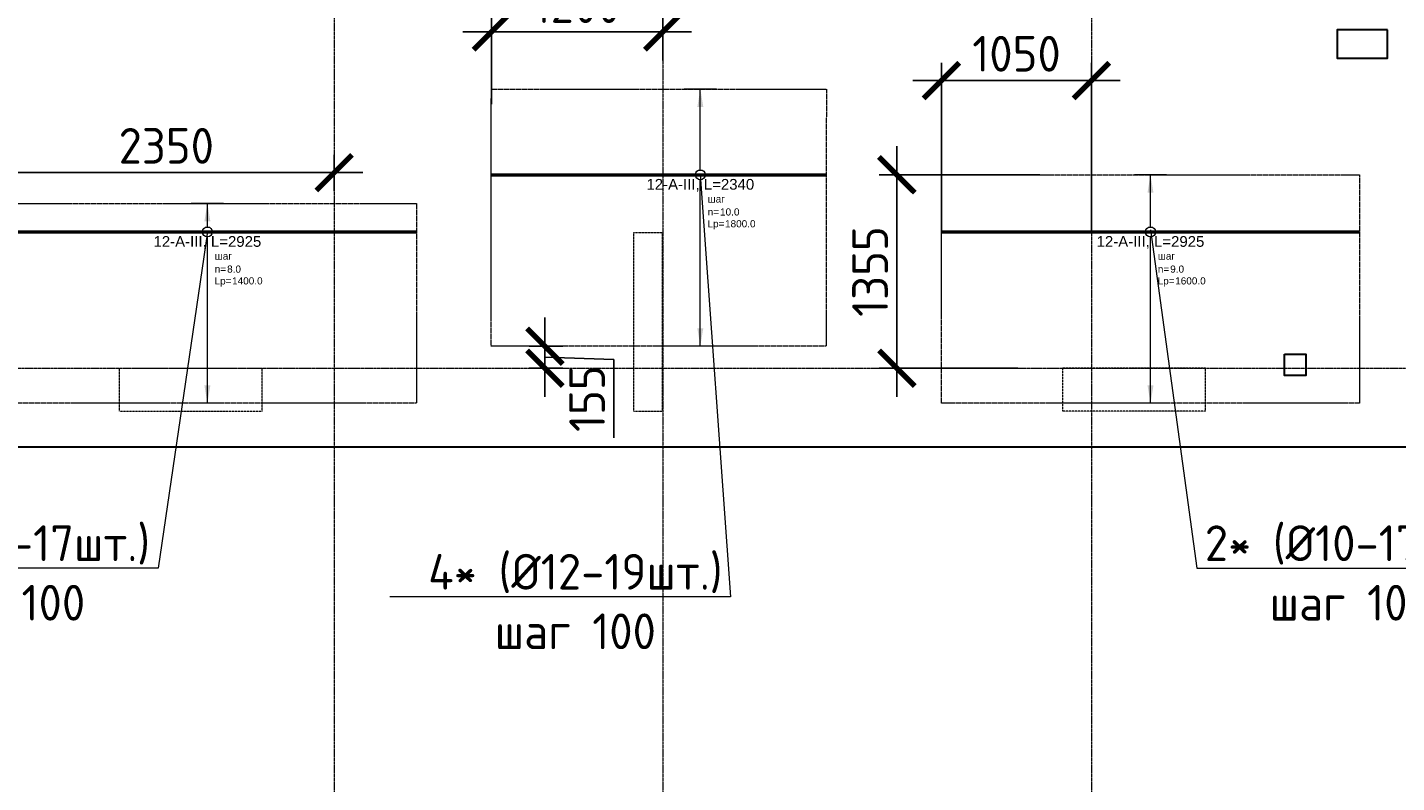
# Model space of a CAD drawing. Header units: millimetres. Extents: x -386473 to 311666, y -59273 to 291770.
# Tile 72 of 132: x 35666 to 45248, y 12096 to 17383. Entities that reach past the tile are written whole.
import ezdxf
from ezdxf import colors
from ezdxf.entities.mleader import LeaderData, LeaderLine
from ezdxf.enums import TextEntityAlignment as Align
from ezdxf.math import Vec2, Vec3

# ---------------------------------------------------------------- set-up
doc = ezdxf.new("R2010")
doc.units = ezdxf.units.MM
doc.set_wipeout_variables(frame=1)
for name, pattern in [('01 Штриховая _4 мм_', [6, 3.5, -2.5]), ('______5', [1100, 800, -100, 100, -100]), ('DASHED', [7, 5, -2, 0]), ('GOST2.303 4', [7, 5, -2, 0]), ('осевая', [50.8, 31.75, -6.35, 6.35, -6.35])]:
    doc.linetypes.add(name, pattern=pattern)
for name, color, linetype, lineweight in [('АрмСтер', 2, 'Continuous', 50), ('ВК_отверстия в полу размеры', 7, 'Continuous', 5), ('контур распр. стерхней', 2, 'GOST2.303 4', 20), ('Оси', 40, '______5', 18), ('Перекрытие ж_бетон', 1, 'Continuous', 30), ('подоснова', 151, 'Continuous', 5), ('РАЗМЕРЫ', 1, 'Continuous', 9)]:
    doc.layers.add(name, color=color, linetype=linetype, lineweight=lineweight)
doc.layers.add('АрмСтер_атрибуты', color=2, linetype='Continuous', lineweight=0, plot=False)
doc.layers.add('Колонна_ бетон', color=7, linetype='Continuous', lineweight=50, true_color=0xb4b496)
doc.styles.add('GOST-2.304_Type-B', font='GOST_Common.ttf')
doc.styles.get("Standard").update_dxf_attribs({"font": 'arial.ttf'})
doc.styles.add('Аннотативный', font='arial.ttf')
doc.dimstyles.new('СПДС', dxfattribs={"dimscale": 100, "dimtxt": 2.5, "dimasz": 2.5, "dimexe": 1.25, "dimexo": 0, "dimtad": 1, "dimdec": 0, "dimtxsty": 'GOST-2.304_Type-B', "dimblk": 'ARCHTICK', "dimcen": 2.5, "dimdle": 2, "dimadec": 0, "dimazin": 2, "dimtfac": 0.75, "dimtdec": 0, "dimtmove": 1, "dimatfit": 3, "dimfxl": 1, "dimtolj": 1, "dimarcsym": 1})

# ---------------------------------------------------------------- blocks, each defined once
blk = doc.blocks.new('оси2')
at = {"layer": 'Оси', "color": 16, "linetype": 'осевая', "lineweight": 0, "ltscale": 0.25, "transparency": 33554687}
for p, q in [((1015145.5, 5465.4), (1015145.5, -20739.3)), ((1017445.5, 5465.4), (1017445.5, -20739.3)), ((1020445.5, 5465.4), (1020445.5, -20739.3)), ((979200, -14692.9), (1032582.1, -14692.9))]:
    blk.add_line(p, q, dxfattribs=at)
blk = doc.blocks.new('*U110')
at = {"layer": 'РАЗМЕРЫ'}
for p, q in [((112.5, 600), (-112.5, 600)), ((112.5, -1200), (-112.5, -1200))]:
    blk.add_line(p, q, dxfattribs=at)
at = {"layer": 'РАЗМЕРЫ', "ltscale": 15}
blk.add_line((0, -1200), (0, 600), dxfattribs=at)
at = {"layer": 'РАЗМЕРЫ'}
for points in [[(0, 600), (20.9, 474.8), (-20.9, 474.8)], [(0, -1200), (20.9, -1074.8), (-20.9, -1074.8)]]:
    blk.add_solid(points, dxfattribs=at)
at = {"layer": 'АрмСтер_атрибуты', "color": 215, "ltscale": 15, "style": 'Аннотативный'}
for s, p in [('шаг', (51.4, -194.2)), ('n=', (51.4, -285.1)), ('Lр=', (50.2, -367.8))]:
    blk.add_text(s, height=50, dxfattribs=at).set_placement(p)
at = {"layer": 'АрмСтер_атрибуты', "style": 'Аннотативный', "flags": 8}
blk.add_attdef('ПОЗ', (110, 29.6), '', height=75, dxfattribs=at)
at = {"layer": 'АрмСтер_атрибуты', "color": 215, "style": 'Аннотативный'}
for tag, p, flags in [('ШАГ', (190.9, -194.2), 10), ('КОЛ', (138, -285.1), 8), ('ШИРИНА', (172.9, -367.8), 8)]:
    blk.add_attdef(tag, p, '', height=50, dxfattribs=dict(at, flags=flags))
at = {"layer": 'АрмСтер_атрибуты', "flags": 9}
for tag, p in [('МАССА', (-1033.5, -410.5)), ('ОБОЗНАЧЕНИЕ', (-1033.5, -524.4))]:
    blk.add_attdef(tag, p, '', height=75, dxfattribs=at)
at = {"linetype": 'Continuous', "lineweight": 0}
blk.add_wipeout([(35, 0), (28.3, 20.6), (10.8, 33.3), (-10.8, 33.3), (-28.3, 20.6), (-35, 0), (-28.3, -20.6), (-10.8, -33.3), (10.8, -33.3), (28.3, -20.6)], dxfattribs=at)
at = {"color": 0, "linetype": 'ByBlock', "lineweight": -2, "ltscale": 100}
blk.add_line((-1462.5, 0), (877.5, 0), dxfattribs=at)
at = {"layer": 'РАЗМЕРЫ'}
blk.add_circle((0, 0), 35, dxfattribs=at)
at = {"layer": 'АрмСтер_атрибуты', "style": 'Аннотативный', "flags": 8}
blk.add_attdef('НАИМЕНОВАНИЕ', text='', height=75, dxfattribs=at).set_placement((0, -29.3), align=Align.TOP_CENTER)
blk = doc.blocks.new('_None')
blk = doc.blocks.new('_ArchTick')
at = {"color": 0, "linetype": 'ByBlock', "const_width": 0.15}
blk.add_lwpolyline([(-0.5, -0.5), (0.5, 0.5)], dxfattribs=at)
blk = doc.blocks.new('*D109')
at = {"layer": 'DEFPOINTS', "color": 0, "transparency": 16777216}
for p in [(38913, 17351.3), (40113, 17151.3), (38913, 16844.7)]:
    blk.add_point(p, dxfattribs=at)
at = {"layer": 'РАЗМЕРЫ', "color": 0, "lineweight": -2, "transparency": 16777216}
for p, q in [((38913, 16844.7), (38913, 17476.3)), ((40113, 17151.3), (40113, 17476.3)), ((40313, 17351.3), (38713, 17351.3))]:
    blk.add_line(p, q, dxfattribs=at)
at = {"layer": 'РАЗМЕРЫ', "color": 0, "lineweight": -2, "transparency": 16777216, "xscale": 250, "yscale": 250, "zscale": 250, "rotation": 180}
blk.add_blockref('_ArchTick', (38913, 17351.3), dxfattribs=at)
at = {"layer": 'РАЗМЕРЫ', "color": 0, "lineweight": -2, "transparency": 16777216, "xscale": 250, "yscale": 250, "zscale": 250}
blk.add_blockref('_ArchTick', (40113, 17351.3), dxfattribs=at)
at = {"layer": 'РАЗМЕРЫ', "color": 0, "lineweight": 0, "transparency": 16777216, "insert": (39513, 17538.8), "char_height": 250, "attachment_point": 5, "style": 'GOST-2.304_Type-B'}
blk.add_mtext('\\A1;1200', dxfattribs=at)
blk = doc.blocks.new('*U111')
at = {"layer": 'РАЗМЕРЫ'}
for p, q in [((112.5, 200), (-112.5, 200)), ((112.5, -1200), (-112.5, -1200))]:
    blk.add_line(p, q, dxfattribs=at)
at = {"layer": 'РАЗМЕРЫ', "ltscale": 15}
blk.add_line((0, -1200), (0, 200), dxfattribs=at)
at = {"layer": 'РАЗМЕРЫ'}
for points in [[(0, 200), (20.9, 74.8), (-20.9, 74.8)], [(0, -1200), (20.9, -1074.8), (-20.9, -1074.8)]]:
    blk.add_solid(points, dxfattribs=at)
at = {"layer": 'АрмСтер_атрибуты', "color": 215, "ltscale": 15, "style": 'Аннотативный'}
for s, p in [('шаг', (51.4, -194.2)), ('n=', (51.4, -285.1)), ('Lр=', (50.2, -367.8))]:
    blk.add_text(s, height=50, dxfattribs=at).set_placement(p)
at = {"layer": 'АрмСтер_атрибуты', "style": 'Аннотативный', "flags": 8}
blk.add_attdef('ПОЗ', (110, 29.6), '', height=75, dxfattribs=at)
at = {"layer": 'АрмСтер_атрибуты', "color": 215, "style": 'Аннотативный'}
for tag, p, flags in [('ШАГ', (190.9, -194.2), 10), ('КОЛ', (138, -285.1), 8), ('ШИРИНА', (172.9, -367.8), 8)]:
    blk.add_attdef(tag, p, '', height=50, dxfattribs=dict(at, flags=flags))
at = {"layer": 'АрмСтер_атрибуты', "flags": 9}
for tag, p in [('МАССА', (-1033.5, -1010.5)), ('ОБОЗНАЧЕНИЕ', (-1033.5, -1124.4))]:
    blk.add_attdef(tag, p, '', height=75, dxfattribs=at)
at = {"linetype": 'Continuous', "lineweight": 0}
blk.add_wipeout([(35, 0), (28.3, 20.6), (10.8, 33.3), (-10.8, 33.3), (-28.3, 20.6), (-35, 0), (-28.3, -20.6), (-10.8, -33.3), (10.8, -33.3), (28.3, -20.6)], dxfattribs=at)
at = {"color": 0, "linetype": 'ByBlock', "lineweight": -2, "ltscale": 100}
blk.add_line((-1462.5, 0), (1462.5, 0), dxfattribs=at)
at = {"layer": 'РАЗМЕРЫ'}
blk.add_circle((0, 0), 35, dxfattribs=at)
at = {"layer": 'АрмСтер_атрибуты', "style": 'Аннотативный', "flags": 8}
blk.add_attdef('НАИМЕНОВАНИЕ', text='', height=75, dxfattribs=at).set_placement((0, -29.3), align=Align.TOP_CENTER)
blk = doc.blocks.new('*D118')
at = {"layer": 'DEFPOINTS', "color": 0, "transparency": 16777216}
for p in [(35463.3, 16366.2), (37813, 16236.4), (35463.3, 16151.3)]:
    blk.add_point(p, dxfattribs=at)
at = {"layer": 'РАЗМЕРЫ', "color": 0, "lineweight": -2, "transparency": 16777216}
for p, q in [((35463.3, 16151.3), (35463.3, 16491.2)), ((37813, 16236.4), (37813, 16491.2)), ((38013, 16366.2), (35263.3, 16366.2))]:
    blk.add_line(p, q, dxfattribs=at)
at = {"layer": 'РАЗМЕРЫ', "color": 0, "lineweight": -2, "transparency": 16777216, "xscale": 250, "yscale": 250, "zscale": 250, "rotation": 180}
blk.add_blockref('_ArchTick', (35463.3, 16366.2), dxfattribs=at)
at = {"layer": 'РАЗМЕРЫ', "color": 0, "lineweight": -2, "transparency": 16777216, "xscale": 250, "yscale": 250, "zscale": 250}
blk.add_blockref('_ArchTick', (37813, 16366.2), dxfattribs=at)
at = {"layer": 'РАЗМЕРЫ', "color": 0, "lineweight": 0, "transparency": 16777216, "insert": (36638.2, 16553.7), "char_height": 250, "attachment_point": 5, "style": 'GOST-2.304_Type-B'}
blk.add_mtext('\\A1;2350', dxfattribs=at)
blk = doc.blocks.new('*U454')
at = {"layer": 'РАЗМЕРЫ'}
for p, q in [((112.5, 400), (-112.5, 400)), ((112.5, -1200), (-112.5, -1200))]:
    blk.add_line(p, q, dxfattribs=at)
at = {"layer": 'РАЗМЕРЫ', "ltscale": 15}
blk.add_line((0, -1200), (0, 400), dxfattribs=at)
at = {"layer": 'РАЗМЕРЫ'}
for points in [[(0, 400), (20.9, 274.8), (-20.9, 274.8)], [(0, -1200), (20.9, -1074.8), (-20.9, -1074.8)]]:
    blk.add_solid(points, dxfattribs=at)
at = {"layer": 'АрмСтер_атрибуты', "color": 215, "ltscale": 15, "style": 'Аннотативный'}
for s, p in [('шаг', (51.4, -194.2)), ('n=', (51.4, -285.1)), ('Lр=', (50.2, -367.8))]:
    blk.add_text(s, height=50, dxfattribs=at).set_placement(p)
at = {"layer": 'АрмСтер_атрибуты', "style": 'Аннотативный', "flags": 8}
blk.add_attdef('ПОЗ', (110, 29.6), '', height=75, dxfattribs=at)
at = {"layer": 'АрмСтер_атрибуты', "color": 215, "style": 'Аннотативный'}
for tag, p, flags in [('ШАГ', (190.9, -194.2), 10), ('КОЛ', (138, -285.1), 8), ('ШИРИНА', (172.9, -367.8), 8)]:
    blk.add_attdef(tag, p, '', height=50, dxfattribs=dict(at, flags=flags))
at = {"layer": 'АрмСтер_атрибуты', "flags": 9}
for tag, p in [('МАССА', (-1033.5, -1010.5)), ('ОБОЗНАЧЕНИЕ', (-1033.5, -1124.4))]:
    blk.add_attdef(tag, p, '', height=75, dxfattribs=at)
at = {"linetype": 'Continuous', "lineweight": 0}
blk.add_wipeout([(35, 0), (28.3, 20.6), (10.8, 33.3), (-10.8, 33.3), (-28.3, 20.6), (-35, 0), (-28.3, -20.6), (-10.8, -33.3), (10.8, -33.3), (28.3, -20.6)], dxfattribs=at)
at = {"color": 0, "linetype": 'ByBlock', "lineweight": -2, "ltscale": 100}
blk.add_line((-1462.5, 0), (1462.5, 0), dxfattribs=at)
at = {"layer": 'РАЗМЕРЫ'}
blk.add_circle((0, 0), 35, dxfattribs=at)
at = {"layer": 'АрмСтер_атрибуты', "style": 'Аннотативный', "flags": 8}
blk.add_attdef('НАИМЕНОВАНИЕ', text='', height=75, dxfattribs=at).set_placement((0, -29.3), align=Align.TOP_CENTER)
blk = doc.blocks.new('*D119')
at = {"layer": 'DEFPOINTS', "color": 0, "transparency": 16777216}
for p in [(42063.3, 17010.8), (42063.3, 15951.3), (43113, 15951.3)]:
    blk.add_point(p, dxfattribs=at)
at = {"layer": 'РАЗМЕРЫ', "color": 0, "lineweight": -2, "transparency": 16777216}
for p, q in [((42063.3, 15951.3), (42063.3, 17135.8)), ((43113, 15951.3), (43113, 17135.8)), ((43313, 17010.8), (41863.3, 17010.8))]:
    blk.add_line(p, q, dxfattribs=at)
at = {"layer": 'РАЗМЕРЫ', "color": 0, "lineweight": -2, "transparency": 16777216, "xscale": 250, "yscale": 250, "zscale": 250, "rotation": 180}
blk.add_blockref('_ArchTick', (42063.3, 17010.8), dxfattribs=at)
at = {"layer": 'РАЗМЕРЫ', "color": 0, "lineweight": -2, "transparency": 16777216, "xscale": 250, "yscale": 250, "zscale": 250}
blk.add_blockref('_ArchTick', (43113, 17010.8), dxfattribs=at)
at = {"layer": 'РАЗМЕРЫ', "color": 0, "lineweight": 0, "transparency": 16777216, "insert": (42588.2, 17198.3), "char_height": 250, "attachment_point": 5, "style": 'GOST-2.304_Type-B'}
blk.add_mtext('\\A1;1050', dxfattribs=at)
blk = doc.blocks.new('*D167')
at = {"layer": 'DEFPOINTS', "color": 0, "transparency": 16777216}
for p in [(39176.8, 15151.3), (39176.8, 14996.4, 160), (39287.9, 14996.4)]:
    blk.add_point(p, dxfattribs=at)
at = {"layer": 'РАЗМЕРЫ', "color": 0, "lineweight": -2, "transparency": 16777216}
for p, q in [((39287.9, 15351.3), (39287.9, 14796.4)), ((39176.8, 15151.3), (39412.9, 15151.3)), ((39287.9, 15073.8), (39770.5, 15058.9)), ((39770.5, 15058.9), (39770.5, 14508.9)), ((39176.8, 14996.4), (39412.9, 14996.4))]:
    blk.add_line(p, q, dxfattribs=at)
at = {"layer": 'РАЗМЕРЫ', "color": 0, "lineweight": -2, "transparency": 16777216, "xscale": 250, "yscale": 250, "zscale": 250}
for p, rotation in [((39287.9, 15151.3), 90), ((39287.9, 14996.4), 270)]:
    blk.add_blockref('_ArchTick', p, dxfattribs=dict(at, rotation=rotation))
at = {"layer": 'РАЗМЕРЫ', "color": 0, "lineweight": 0, "transparency": 16777216, "insert": (39583, 14783.9), "char_height": 250, "attachment_point": 5, "rotation": 90, "style": 'GOST-2.304_Type-B'}
blk.add_mtext('\\A1;155', dxfattribs=at)
blk = doc.blocks.new('*D168')
at = {"layer": 'DEFPOINTS', "color": 0, "transparency": 16777216}
for p in [(42750.8, 16351.3), (41751.1, 14996.4), (42596.4, 14996.4, 160)]:
    blk.add_point(p, dxfattribs=at)
at = {"layer": 'РАЗМЕРЫ', "color": 0, "lineweight": -2, "transparency": 16777216}
for p, q in [((41751.1, 16551.3), (41751.1, 14796.4)), ((42750.8, 16351.3), (41626.1, 16351.3)), ((42596.4, 14996.4), (41626.1, 14996.4))]:
    blk.add_line(p, q, dxfattribs=at)
at = {"layer": 'РАЗМЕРЫ', "color": 0, "lineweight": -2, "transparency": 16777216, "xscale": 250, "yscale": 250, "zscale": 250}
for p, rotation in [((41751.1, 16351.3), 90), ((41751.1, 14996.4), 270)]:
    blk.add_blockref('_ArchTick', p, dxfattribs=dict(at, rotation=rotation))
at = {"layer": 'РАЗМЕРЫ', "color": 0, "lineweight": 0, "transparency": 16777216, "insert": (41563.6, 15673.8), "char_height": 250, "attachment_point": 5, "rotation": 90, "style": 'GOST-2.304_Type-B'}
blk.add_mtext('\\A1;1355', dxfattribs=at)
blk = doc.blocks.new('стены подвала')
at = {"layer": 'Колонна_ бетон', "color": 252, "linetype": 'DASHED', "lineweight": 0, "ltscale": 0.3, "true_color": 0x939598, "transparency": 33554687}
for p, q in [((-164297.4, -26925.4, 160), (-164297.4, -25675.4, 160)), ((-164297.4, -25675.4, 160), (-164097.4, -25675.4, 160)), ((-164097.4, -26925.4, 160), (-164097.4, -25675.4, 160)), ((-167897.4, -26625.4, 160), (-166897.4, -26625.4, 160)), ((-167897.4, -26925.4, 160), (-167897.4, -26625.4, 160)), ((-166897.4, -26925.4, 160), (-166897.4, -26625.4, 160)), ((-160297.4, -26625.4, 160), (-161297.4, -26625.4, 160)), ((-161297.4, -26625.4, 160), (-161297.4, -26925.4, 160)), ((-160297.4, -26925.4, 160), (-160297.4, -26625.4, 160)), ((-167897.4, -26925.4, 160), (-166897.4, -26925.4, 160)), ((-164297.4, -26925.4, 160), (-164097.4, -26925.4, 160)), ((-160297.4, -26925.4, 160), (-161297.4, -26925.4, 160))]:
    blk.add_line(p, q, dxfattribs=at)
blk = doc.blocks.new('отверстия')
at = {"layer": 'ВК_отверстия в полу размеры', "color": 4, "lineweight": 30, "ltscale": 100}
for points in [[(-153776.7, 77412.4), (-154126.7, 77412.4), (-154126.7, 77212.4), (-153776.7, 77212.4)], [(-153776.7, 77412.4), (-154126.7, 77412.4), (-154126.7, 77212.4), (-153776.7, 77212.4)], [(-154496.9, 75142.4), (-154346.9, 75142.4), (-154346.9, 74992.4), (-154496.9, 74992.4)]]:
    blk.add_lwpolyline(points, close=True, dxfattribs=at)

msp = doc.modelspace()

# ---------------------------------------------------------------- linework, layer by layer
at = {"layer": 'контур распр. стерхней', "linetype": '01 Штриховая _4 мм_'}
for points in [[(41255.3, 15151.3), (38910.7, 15151.3), (38913, 16951.3), (41257.6, 16951.3)], [(44988.3, 14751.3), (42063.3, 14751.3), (42063.3, 16351.3), (44988.3, 16351.3)], [(38388.3, 14751.3), (35463.3, 14751.3), (35463.3, 16151.3), (38388.3, 16151.3)]]:
    msp.add_lwpolyline(points, close=True, dxfattribs=at)
at = {"layer": 'Перекрытие ж_бетон'}
msp.add_lwpolyline([(6063.2, 14696.4), (10163.2, 14696.4), (10163.2, 14446.4), (46963.2, 14446.4), (46963.2, 14696.4), (53363.2, 14696.4), (53363.2, 31596.4), (5813.4, 31596.4), (5813.4, 17596.4), (6063.2, 17596.4), (6063.2, 14696.4)], dxfattribs=at)

# ---------------------------------------------------------------- block references
at = {"layer": 'РАЗМЕРЫ'}
msp.add_blockref('оси2', (-977331.7, 29689.3, 160), dxfattribs=at)

# ---------------------------------------------------------------- next in the draw order: block references
at = {"layer": 'АрмСтер', "ltscale": 15}
ref = msp.add_blockref('*U110', (40375.5, 16351.3), dxfattribs=at)
ref.add_attrib('НАИМЕНОВАНИЕ', '12-A-III, L=2340', dxfattribs={"layer": 'АрмСтер_атрибуты', "height": 75, "style": 'Аннотативный', "flags": 8}).set_placement((40375.5, 16321.9), align=Align.TOP_CENTER)
ref.add_attrib('КОЛ', '10.0', (40513.6, 16066.1), dxfattribs={"layer": 'АрмСтер_атрибуты', "color": 215, "height": 50, "style": 'Аннотативный', "flags": 8})
ref.add_attrib('ШИРИНА', '1800.0', (40548.4, 15983.5), dxfattribs={"layer": 'АрмСтер_атрибуты', "color": 215, "height": 50, "style": 'Аннотативный', "flags": 8})
ref = msp.add_blockref('*U454', (43525.8, 15951.3), dxfattribs=at)
ref.add_attrib('НАИМЕНОВАНИЕ', '12-A-III, L=2925', dxfattribs={"layer": 'АрмСтер_атрибуты', "height": 75, "style": 'Аннотативный', "flags": 8}).set_placement((43525.8, 15921.9), align=Align.TOP_CENTER)
ref.add_attrib('КОЛ', '9.0', (43663.9, 15666.1), dxfattribs={"layer": 'АрмСтер_атрибуты', "color": 215, "height": 50, "style": 'Аннотативный', "flags": 8})
ref.add_attrib('ШИРИНА', '1600.0', (43698.7, 15583.5), dxfattribs={"layer": 'АрмСтер_атрибуты', "color": 215, "height": 50, "style": 'Аннотативный', "flags": 8})

# ---------------------------------------------------------------- next in the draw order: dimensions: what is measured, and where the dimension line sits
at = {"layer": 'РАЗМЕРЫ', "color": 1, "lineweight": 0}
for base, p1, p2, picture, middle in [((38913, 17351.3), (40113, 17151.3), (38913, 16844.7), '*D109', (39513, 17538.8)), ((42063.3, 17010.8), (43113, 15951.3), (42063.3, 15951.3), '*D119', (42588.2, 17198.3))]:
    dim = msp.add_linear_dim(base=base, p1=p1, p2=p2, dimstyle='СПДС', dxfattribs=at)
    dim.commit()
    dim.dimension.update_dxf_attribs({"geometry": picture, "text_midpoint": middle})
dim = msp.add_linear_dim(base=(41751.1, 14996.4), p1=(42750.8, 16351.3), p2=(42596.4, 14996.4, 160), angle=90, dimstyle='СПДС', dxfattribs=at)
dim.commit()
dim.dimension.update_dxf_attribs({"geometry": '*D168', "text_midpoint": (41563.6, 15673.8)})
dim = msp.add_linear_dim(base=(39287.9, 14996.4), p1=(39176.8, 15151.3), p2=(39176.8, 14996.4, 160), angle=90, dimstyle='СПДС', dxfattribs=at)
dim.commit()
dim.dimension.update_dxf_attribs({"geometry": '*D167', "text_midpoint": (39770.5, 14996.4), "dimtype": 160})

# ---------------------------------------------------------------- next in the draw order: leaders
at = {"layer": 'подоснова', "color": 4, "ltscale": 0.3}
ml = msp.add_multileader_mtext('Standard', dxfattribs=at)
ml.set_content('4* (%%C12-19шт.)\\Pшаг 100', color=4, style='GOST-2.304_Type-B')
ml.set_leader_properties(color=256, linetype='ByLayer', lineweight=15)
ml.set_arrow_properties(name='NONE')
ml.build(insert=Vec2(0, 0))
ml.multileader.update_dxf_attribs({"text_left_attachment_type": 6, "text_right_attachment_type": 6, "dogleg_length": 0.1, "arrow_head_size": 18})
ctx = ml.context
ctx.base_point, ctx.char_height, ctx.arrow_head_size, ctx.landing_gap_size, ctx.plane_origin = Vec3(38414.9, 13397.1), 250, 18, 20, Vec3(31734.9, 19205.4)
ctx.left_attachment, ctx.right_attachment, ctx.text_align_type = 6, 6, 1
notes = []
notes.append((ctx, [(1, (1, 1, 0), (40586.8, 13397.1), (-1, 0), 0.1, [(0, [(40375.5, 16351.3)], 0, [])])]))
ctx.mtext.insert, ctx.mtext.alignment, ctx.mtext.flow_direction = Vec3(39500.8, 13697.1), 2, 5
at = {"layer": 'подоснова', "color": 3, "ltscale": 0.3}
ml = msp.add_multileader_mtext('Standard', dxfattribs=at)
ml.set_content('2* (%%C10-17шт.)\\Pшаг 100', color=3, style='GOST-2.304_Type-B')
ml.set_leader_properties(color=256, linetype='ByLayer', lineweight=15)
ml.set_arrow_properties(name='NONE')
ml.build(insert=Vec2(0, 0))
ml.multileader.update_dxf_attribs({"text_left_attachment_type": 6, "text_right_attachment_type": 6, "dogleg_length": 0.1, "arrow_head_size": 18})
ctx = ml.context
ctx.base_point, ctx.char_height, ctx.arrow_head_size, ctx.landing_gap_size, ctx.plane_origin = Vec3(43850.5, 13597.1, 360), 250, 18, 20, Vec3(34885.2, 18705.4, 360)
ctx.left_attachment, ctx.right_attachment, ctx.text_align_type = 6, 6, 1
notes.append((ctx, [(0, (1, 1, 0), (43850.4, 13597.1, 360), (1, 0), 0.1, [(0, [(43525.8, 15966.4, 360)], 0, [])])]))
ctx.mtext.insert, ctx.mtext.alignment, ctx.mtext.flow_direction = Vec3(44923.9, 13897.1, 360), 2, 5
for ctx, leaders in notes:
    for number, flags, end, landing, length, lines in leaders:
        leader = LeaderData()
        leader.index, (leader.has_last_leader_line, leader.has_dogleg_vector, leader.attachment_direction) = number, flags
        leader.last_leader_point, leader.dogleg_vector, leader.dogleg_length = Vec3(end), Vec3(landing), length
        for number, points, colour, breaks in lines:
            line = LeaderLine()
            line.index, line.vertices, line.color, line.breaks = number, Vec3.list(points), colors.encode_raw_color(colour), breaks
            leader.lines.append(line)
        ctx.leaders.append(leader)

# ---------------------------------------------------------------- next in the draw order: block references
at = {"layer": 'АрмСтер', "ltscale": 15}
ref = msp.add_blockref('*U111', (36925.8, 15951.3), dxfattribs=at)
ref.add_attrib('НАИМЕНОВАНИЕ', '12-A-III, L=2925', dxfattribs={"layer": 'АрмСтер_атрибуты', "height": 75, "style": 'Аннотативный', "flags": 8}).set_placement((36925.8, 15921.9), align=Align.TOP_CENTER)
ref.add_attrib('КОЛ', '8.0', (37063.9, 15666.1), dxfattribs={"layer": 'АрмСтер_атрибуты', "color": 215, "height": 50, "style": 'Аннотативный', "flags": 8})
ref.add_attrib('ШИРИНА', '1400.0', (37098.7, 15583.5), dxfattribs={"layer": 'АрмСтер_атрибуты', "color": 215, "height": 50, "style": 'Аннотативный', "flags": 8})

# ---------------------------------------------------------------- next in the draw order: block references
at = {"layer": 'РАЗМЕРЫ'}
msp.add_blockref('стены подвала', (204207.7, 41621.8), dxfattribs=at)
at = {"layer": 'РАЗМЕРЫ', "color": 6}
msp.add_blockref('отверстия', (198960.1, -60045.9, 160), dxfattribs=at)

# ---------------------------------------------------------------- next in the draw order: dimensions: what is measured, and where the dimension line sits
at = {"layer": 'РАЗМЕРЫ', "color": 1, "lineweight": 0}
dim = msp.add_linear_dim(base=(35463.3, 16366.2), p1=(37813, 16236.4), p2=(35463.3, 16151.3), dimstyle='СПДС', dxfattribs=at)
dim.commit()
dim.dimension.update_dxf_attribs({"geometry": '*D118', "text_midpoint": (36638.2, 16553.7)})

# ---------------------------------------------------------------- next in the draw order: leaders
at = {"layer": 'подоснова', "color": 3, "ltscale": 0.3}
ml = msp.add_multileader_mtext('Standard', dxfattribs=at)
ml.set_content('2* (%%C10-17шт.)\\Pшаг 100', color=3, style='GOST-2.304_Type-B')
ml.set_leader_properties(color=256, linetype='ByLayer', lineweight=15)
ml.set_arrow_properties(name='NONE')
ml.build(insert=Vec2(0, 0))
ml.multileader.update_dxf_attribs({"text_left_attachment_type": 6, "text_right_attachment_type": 6, "dogleg_length": 0.1, "arrow_head_size": 18})
ctx = ml.context
ctx.base_point, ctx.char_height, ctx.arrow_head_size, ctx.landing_gap_size, ctx.plane_origin = Vec3(34433.4, 13597.1, 360), 250, 18, 20, Vec3(28285.2, 18705.4, 360)
ctx.left_attachment, ctx.right_attachment, ctx.text_align_type = 6, 6, 1
notes = []
notes.append((ctx, [(1, (1, 1, 0), (36580.3, 13597.1, 360), (-1, 0), 0.1, [(0, [(36925.8, 15951.3, 360)], 0, [])])]))
ctx.mtext.insert, ctx.mtext.alignment, ctx.mtext.flow_direction = Vec3(35506.8, 13897.1, 360), 2, 5
for ctx, leaders in notes:
    for number, flags, end, landing, length, lines in leaders:
        leader = LeaderData()
        leader.index, (leader.has_last_leader_line, leader.has_dogleg_vector, leader.attachment_direction) = number, flags
        leader.last_leader_point, leader.dogleg_vector, leader.dogleg_length = Vec3(end), Vec3(landing), length
        for number, points, colour, breaks in lines:
            line = LeaderLine()
            line.index, line.vertices, line.color, line.breaks = number, Vec3.list(points), colors.encode_raw_color(colour), breaks
            leader.lines.append(line)
        ctx.leaders.append(leader)

doc.saveas('drawing.dxf')
